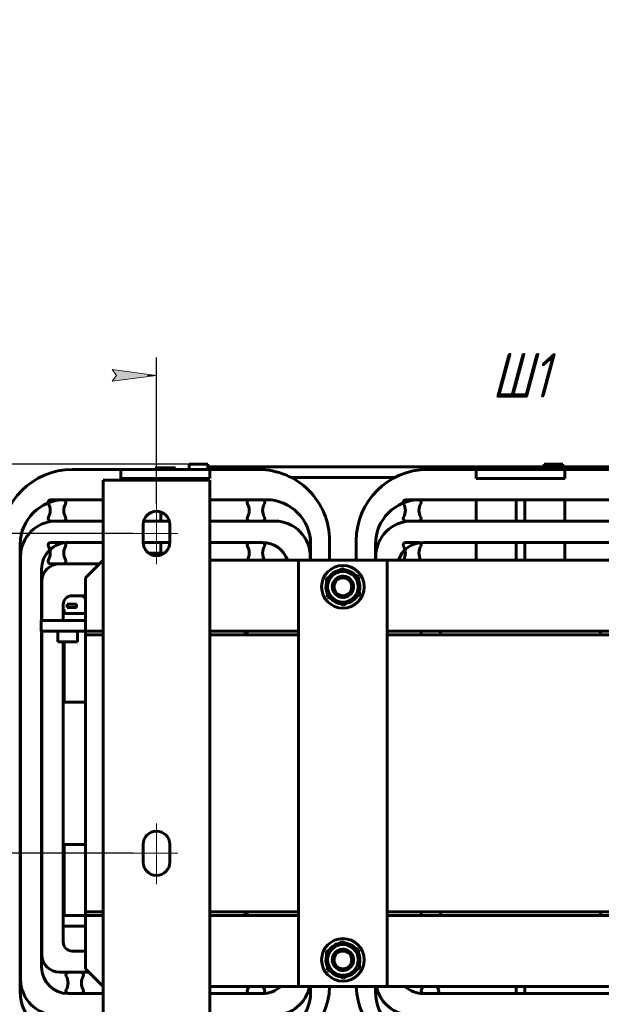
# Model space of a CAD drawing. Header units: millimetres. Extents: x 0 to 297, y 0 to 420.
# Tile 88 of 93: x 99 to 165, y 309 to 420. Entities that reach past the tile are written whole.
import ezdxf

# ---------------------------------------------------------------- set-up
doc = ezdxf.new("R2010")
doc.units = ezdxf.units.MM
for name, pattern in [('K5LT_AXLED', [19.5, 15, -1.5, 1.5, -1.5]), ('K5LT_BASIC', [0]), ('K5LT_THIN', [0])]:
    doc.linetypes.add(name, pattern=pattern)
doc.layers.add('Системный слой', color=7, linetype='Continuous')
doc.styles.add('KDIMTEXTSTYLE', font='GOST_AU.SHX', dxfattribs={"width": 0.96, "oblique": 15, "height": 5})
doc.dimstyles.new('KDIMSTYLE (0.20)', dxfattribs={"dimtxt": 5, "dimasz": 1, "dimexe": 2, "dimexo": 0, "dimgap": 1, "dimtad": 1, "dimlfac": 5, "dimtxsty": 'KDIMTEXTSTYLE', "dimsah": 1, "dimcen": 0, "dimdle": 1, "dimadec": 0, "dimazin": 0, "dimtfac": 0.667, "dimtmove": 0, "dimatfit": 3, "dimfxl": 1, "dimtvp": 1, "dimtolj": 1, "dimtzin": 0, "dimarcsym": 0})

# ---------------------------------------------------------------- blocks, each defined once
blk = doc.blocks.new('U122')
at = {"layer": 'Системный слой', "color": 150, "linetype": 'K5LT_BASIC', "lineweight": 60, "true_color": 0x0080ff}
for p, q in [((130.4746865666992, 311.1568661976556), (120.4746865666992, 311.1568661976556)), ((170.4746865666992, 311.1568661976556), (140.4746865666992, 311.1568661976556))]:
    blk.add_line(p, q, dxfattribs=at)
blk = doc.blocks.new('U123')
at = {"layer": 'Системный слой', "color": 150, "linetype": 'K5LT_BASIC', "lineweight": 60, "true_color": 0x0080ff}
for p, q in [((124.4746865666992, 319.1568661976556), (124.6746865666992, 319.1568661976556)), ((144.2746865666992, 319.1568661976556), (146.4746865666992, 319.1568661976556)), ((164.4746865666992, 319.1568661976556), (166.6746865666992, 319.1568661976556)), ((186.2746865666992, 319.1568661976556), (186.4746865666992, 319.1568661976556))]:
    blk.add_line(p, q, dxfattribs=at)
blk = doc.blocks.new('U124')
at = {"layer": 'Системный слой', "color": 150, "linetype": 'K5LT_BASIC', "lineweight": 60, "true_color": 0x0080ff}
for p, q in [((101.5446865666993, 319.1568661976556), (101.5746865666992, 319.1568661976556)), ((103.9746865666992, 319.1568661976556), (104.0746865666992, 319.1568661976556))]:
    blk.add_line(p, q, dxfattribs=at)
blk = doc.blocks.new('U125')
at = {"layer": 'Системный слой', "color": 150, "linetype": 'K5LT_BASIC', "lineweight": 60, "true_color": 0x0080ff}
for p, q in [((101.5446865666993, 317.9568661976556), (101.5746865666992, 317.9568661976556)), ((103.9746865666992, 317.9568661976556), (106.4746865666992, 317.9568661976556))]:
    blk.add_line(p, q, dxfattribs=at)
blk = doc.blocks.new('U129')
at = {"layer": 'Системный слой', "color": 150, "linetype": 'K5LT_BASIC', "lineweight": 60, "true_color": 0x0080ff}
for p, q in [((139.1446865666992, 359.1568661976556), (139.1446865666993, 360.9568661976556)), ((139.1446865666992, 310.5568661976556), (139.1446865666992, 311.1568661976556))]:
    blk.add_line(p, q, dxfattribs=at)
blk = doc.blocks.new('U130')
at = {"layer": 'Системный слой', "color": 150, "linetype": 'K5LT_BASIC', "lineweight": 60, "true_color": 0x0080ff}
for p, q in [((144.9746865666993, 369.3568661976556), (150.4746865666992, 369.3568661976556)), ((160.4746865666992, 369.3568661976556), (165.9746865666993, 369.3568661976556))]:
    blk.add_line(p, q, dxfattribs=at)
blk = doc.blocks.new('U144')
at = {"layer": 'Системный слой', "color": 150, "linetype": 'K5LT_BASIC', "lineweight": 60, "true_color": 0x0080ff}
for p, q in [((124.6746865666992, 351.1568661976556), (124.4746865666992, 351.1568661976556)), ((146.4746865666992, 351.1568661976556), (144.2746865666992, 351.1568661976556)), ((166.6746865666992, 351.1568661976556), (164.4746865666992, 351.1568661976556)), ((186.4746865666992, 351.1568661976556), (186.2746865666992, 351.1568661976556))]:
    blk.add_line(p, q, dxfattribs=at)
blk = doc.blocks.new('U145')
at = {"layer": 'Системный слой', "color": 150, "linetype": 'K5LT_BASIC', "lineweight": 60, "true_color": 0x0080ff}
for p, q in [((120.4746865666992, 359.1568661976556), (130.4746865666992, 359.1568661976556)), ((140.4746865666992, 359.1568661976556), (170.4746865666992, 359.1568661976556))]:
    blk.add_line(p, q, dxfattribs=at)
blk = doc.blocks.new('U146')
at = {"layer": 'Системный слой', "color": 150, "linetype": 'K5LT_BASIC', "lineweight": 60, "true_color": 0x0080ff}
for p, q in [((103.9746865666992, 352.3568661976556), (103.9746865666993, 354.1568661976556)), ((103.9746865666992, 316.1568661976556), (103.9746865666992, 349.9568661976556))]:
    blk.add_line(p, q, dxfattribs=at)
blk = doc.blocks.new('U147')
at = {"layer": 'Системный слой', "color": 150, "linetype": 'K5LT_BASIC', "lineweight": 60, "true_color": 0x0080ff}
for p, q in [((101.5746865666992, 352.3568661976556), (101.5746865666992, 356.7568661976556)), ((101.5746865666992, 314.7568661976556), (101.5746865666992, 351.1568661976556))]:
    blk.add_line(p, q, dxfattribs=at)
blk = doc.blocks.new('U148')
at = {"layer": 'Системный слой', "color": 150, "linetype": 'K5LT_BASIC', "lineweight": 60, "true_color": 0x0080ff}
for p, q in [((104.1446865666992, 365.9568661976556), (108.4746865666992, 365.9568661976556)), ((120.4746865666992, 365.9568661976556), (126.8346865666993, 365.9568661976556))]:
    blk.add_line(p, q, dxfattribs=at)
blk = doc.blocks.new('U149')
at = {"layer": 'Системный слой', "color": 150, "linetype": 'K5LT_BASIC', "lineweight": 60, "true_color": 0x0080ff}
for p, q in [((104.9746865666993, 369.3568661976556), (110.4746865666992, 369.3568661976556)), ((120.4746865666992, 369.3568661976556), (125.9746865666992, 369.3568661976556))]:
    blk.add_line(p, q, dxfattribs=at)
blk = doc.blocks.new('U151')
at = {"layer": 'Системный слой', "color": 150, "linetype": 'K5LT_BASIC', "lineweight": 60, "true_color": 0x0080ff}
for p, q in [((131.8346865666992, 360.9568661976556), (131.8346865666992, 359.1568661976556)), ((131.8346865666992, 311.1568661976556), (131.8346865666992, 310.5568661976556))]:
    blk.add_line(p, q, dxfattribs=at)
blk = doc.blocks.new('U153')
at = {"layer": 'Системный слой', "color": 150, "linetype": 'K5LT_BASIC', "lineweight": 60, "true_color": 0x0080ff}
for p, q in [((101.5446865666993, 352.3568661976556), (101.5446865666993, 358.1568661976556)), ((101.5446865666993, 313.3568661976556), (101.5446865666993, 351.1568661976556))]:
    blk.add_line(p, q, dxfattribs=at)
blk = doc.blocks.new('U154')
at = {"layer": 'Системный слой', "color": 150, "linetype": 'K5LT_BASIC', "lineweight": 60, "true_color": 0x0080ff}
for p, q in [((104.5446865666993, 361.1568661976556), (108.4746865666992, 361.1568661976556)), ((112.9746865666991, 361.1568661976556), (115.9746865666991, 361.1568661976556)), ((120.4746865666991, 361.1568661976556), (126.4046865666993, 361.1568661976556))]:
    blk.add_line(p, q, dxfattribs=at)
blk = doc.blocks.new('U155')
at = {"layer": 'Системный слой', "color": 150, "linetype": 'K5LT_BASIC', "lineweight": 60, "true_color": 0x0080ff}
for p, q in [((108.4746865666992, 310.3568661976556), (104.5446865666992, 310.3568661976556)), ((126.4046865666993, 310.3568661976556), (120.4746865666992, 310.3568661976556))]:
    blk.add_line(p, q, dxfattribs=at)
blk = doc.blocks.new('U157')
at = {"layer": 'Системный слой', "color": 150, "linetype": 'K5LT_BASIC', "lineweight": 60, "true_color": 0x0080ff}
for p, q in [((103.1746865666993, 363.5568661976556), (108.4746865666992, 363.5568661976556)), ((113.0290033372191, 363.5568661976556), (115.9203697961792, 363.5568661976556)), ((120.4746865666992, 363.5568661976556), (127.8046865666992, 363.5568661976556))]:
    blk.add_line(p, q, dxfattribs=at)
blk = doc.blocks.new('U163')
at = {"layer": 'Системный слой', "color": 150, "linetype": 'K5LT_BASIC', "lineweight": 60, "true_color": 0x0080ff}
for p, q in [((106.4746865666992, 351.1568661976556), (108.4746865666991, 351.1568661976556)), ((120.4746865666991, 351.1568661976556), (124.4746865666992, 351.1568661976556))]:
    blk.add_line(p, q, dxfattribs=at)
blk = doc.blocks.new('U164')
at = {"layer": 'Системный слой', "color": 150, "linetype": 'K5LT_BASIC', "lineweight": 60, "true_color": 0x0080ff}
for p, q in [((106.4746865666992, 350.7568661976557), (108.4746865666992, 350.7568661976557)), ((120.4746865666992, 350.7568661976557), (124.4746865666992, 350.7568661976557))]:
    blk.add_line(p, q, dxfattribs=at)
blk = doc.blocks.new('U165')
at = {"layer": 'Системный слой', "color": 150, "linetype": 'K5LT_BASIC', "lineweight": 60, "true_color": 0x0080ff}
for p, q in [((160.4746865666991, 363.5568661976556), (160.4746865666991, 365.9568661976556)), ((160.4746865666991, 359.1568661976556), (160.4746865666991, 361.1568661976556))]:
    blk.add_line(p, q, dxfattribs=at)
blk = doc.blocks.new('U166')
at = {"layer": 'Системный слой', "color": 150, "linetype": 'K5LT_BASIC', "lineweight": 60, "true_color": 0x0080ff}
for p, q in [((150.4746865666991, 363.5568661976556), (150.4746865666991, 365.9568661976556)), ((150.4746865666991, 359.1568661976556), (150.4746865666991, 361.1568661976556))]:
    blk.add_line(p, q, dxfattribs=at)
blk = doc.blocks.new('U179')
at = {"layer": 'Системный слой', "color": 150, "linetype": 'K5LT_BASIC', "lineweight": 60, "true_color": 0x0080ff}
for p, q in [((106.4746865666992, 319.5568661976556), (108.4746865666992, 319.5568661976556)), ((120.4746865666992, 319.5568661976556), (124.4746865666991, 319.5568661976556))]:
    blk.add_line(p, q, dxfattribs=at)
blk = doc.blocks.new('U180')
at = {"layer": 'Системный слой', "color": 150, "linetype": 'K5LT_BASIC', "lineweight": 60, "true_color": 0x0080ff}
for p, q in [((106.4746865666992, 319.1568661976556), (108.4746865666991, 319.1568661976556)), ((120.4746865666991, 319.1568661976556), (124.4746865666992, 319.1568661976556))]:
    blk.add_line(p, q, dxfattribs=at)
blk = doc.blocks.new('U183')
at = {"layer": 'Системный слой', "color": 150, "linetype": 'K5LT_BASIC', "lineweight": 60, "true_color": 0x0080ff}
for p, q in [((106.4746865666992, 350.7568661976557), (108.4746865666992, 350.7568661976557)), ((120.4746865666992, 350.7568661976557), (130.4746865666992, 350.7568661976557)), ((140.4746865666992, 350.7568661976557), (170.4746865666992, 350.7568661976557))]:
    blk.add_line(p, q, dxfattribs=at)
blk = doc.blocks.new('U184')
at = {"layer": 'Системный слой', "color": 150, "linetype": 'K5LT_BASIC', "lineweight": 60, "true_color": 0x0080ff}
for p, q in [((106.4746865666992, 319.5568661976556), (108.4746865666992, 319.5568661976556)), ((120.4746865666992, 319.5568661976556), (130.4746865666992, 319.5568661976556)), ((140.4746865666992, 319.5568661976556), (170.4746865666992, 319.5568661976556))]:
    blk.add_line(p, q, dxfattribs=at)
blk = doc.blocks.new('U185')
at = {"layer": 'Системный слой', "color": 150, "linetype": 'K5LT_BASIC', "lineweight": 60, "true_color": 0x0080ff}
for start, end in [(43.61764648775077, 82.69759279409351), (123.157619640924, 142.6975927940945), (103.6176464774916, 112.3558222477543), (163.6176464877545, 202.6975927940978), (343.6176464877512, 22.69759280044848), (223.6176464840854, 262.6975927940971), (283.6176464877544, 322.6975927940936)]:
    blk.add_arc((135.4746865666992, 356.1568661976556), 1.91, start, end, dxfattribs=at)
blk = doc.blocks.new('U189')
at = {"layer": 'Системный слой', "color": 150, "linetype": 'K5LT_BASIC', "lineweight": 60, "true_color": 0x0080ff}
for p, q in [((124.6746865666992, 319.1568661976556), (130.4746865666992, 319.1568661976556)), ((140.4746865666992, 319.1568661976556), (144.2746865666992, 319.1568661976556))]:
    blk.add_line(p, q, dxfattribs=at)
blk = doc.blocks.new('U190')
at = {"layer": 'Системный слой', "color": 150, "linetype": 'K5LT_BASIC', "lineweight": 60, "true_color": 0x0080ff}
for p, q in [((124.6746865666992, 319.5568661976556), (130.4746865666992, 319.5568661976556)), ((140.4746865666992, 319.5568661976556), (144.2746865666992, 319.5568661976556))]:
    blk.add_line(p, q, dxfattribs=at)
blk = doc.blocks.new('U193')
at = {"layer": 'Системный слой', "color": 150, "linetype": 'K5LT_BASIC', "lineweight": 60, "true_color": 0x0080ff}
for p, q in [((124.6746865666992, 350.7568661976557), (130.4746865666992, 350.7568661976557)), ((140.4746865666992, 350.7568661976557), (144.2746865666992, 350.7568661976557))]:
    blk.add_line(p, q, dxfattribs=at)
blk = doc.blocks.new('U194')
at = {"layer": 'Системный слой', "color": 150, "linetype": 'K5LT_BASIC', "lineweight": 60, "true_color": 0x0080ff}
for p, q in [((124.6746865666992, 351.1568661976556), (130.4746865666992, 351.1568661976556)), ((140.4746865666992, 351.1568661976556), (144.2746865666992, 351.1568661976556))]:
    blk.add_line(p, q, dxfattribs=at)
blk = doc.blocks.new('U197')
at = {"layer": 'Системный слой', "color": 150, "linetype": 'K5LT_BASIC', "lineweight": 60, "true_color": 0x0080ff}
for start, end in [(103.6176464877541, 142.6975927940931), (43.61764647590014, 82.69759279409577), (0.09069434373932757, 22.69759279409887), (163.617646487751, 202.6975928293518), (343.6176464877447, 349.2888969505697), (223.6176464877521, 262.6975927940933), (283.6176464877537, 322.697593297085)]:
    blk.add_arc((135.4746865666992, 314.1568661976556), 1.91, start, end, dxfattribs=at)
blk = doc.blocks.new('U198')
at = {"layer": 'Системный слой', "color": 150, "linetype": 'K5LT_BASIC', "lineweight": 60, "true_color": 0x0080ff}
for p, q in [((120.6443826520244, 369.6568661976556), (123.3519426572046, 369.6568661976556)), ((123.3519426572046, 369.6568661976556), (123.371271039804, 369.6568661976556)), ((123.371271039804, 369.6568661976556), (123.3922337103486, 369.6568661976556)), ((123.3922337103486, 369.6568661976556), (123.4115511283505, 369.6568661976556)), ((123.4115511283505, 369.6568661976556), (123.4308614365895, 369.6568661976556)), ((123.4308614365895, 369.6568661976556), (123.4666493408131, 369.6568661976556)), ((123.4666493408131, 369.6568661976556), (123.4874082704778, 369.6568661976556)), ((123.4874082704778, 369.6568661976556), (123.5066790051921, 369.6568661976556)), ((123.5066790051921, 369.6568661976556), (123.5291183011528, 369.6568661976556)), ((123.5291183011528, 369.6568661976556), (123.573936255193, 369.6568661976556)), ((123.573936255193, 369.6568661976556), (123.6632765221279, 369.6568661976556)), ((123.6632765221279, 369.6568661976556), (123.6823832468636, 369.6568661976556)), ((123.6823832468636, 369.6568661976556), (123.7031318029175, 369.6568661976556)), ((123.7031318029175, 369.6568661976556), (123.7445376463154, 369.6568661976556)), ((123.7445376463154, 369.6568661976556), (123.8269412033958, 369.6568661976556)), ((123.8269412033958, 369.6568661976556), (123.9735464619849, 369.6568661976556)), ((123.9735464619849, 369.6568661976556), (123.9921074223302, 369.6568661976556)), ((123.9921074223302, 369.6568661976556), (124.016873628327, 369.6568661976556)), ((124.016873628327, 369.6568661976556), (124.066161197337, 369.6568661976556)), ((124.066161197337, 369.6568661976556), (124.1636668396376, 369.6568661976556)), ((124.1636668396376, 369.6568661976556), (124.267436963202, 369.6568661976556)), ((124.267436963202, 369.6568661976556), (124.2851354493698, 369.6568661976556)), ((124.2851354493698, 369.6568661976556), (124.3086359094, 369.6568661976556)), ((124.3086359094, 369.6568661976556), (124.3552836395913, 369.6568661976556)), ((124.3552836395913, 369.6568661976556), (124.4470984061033, 369.6568661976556)), ((124.4470984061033, 369.6568661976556), (124.5433603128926, 369.6568661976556)), ((124.5433603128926, 369.6568661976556), (124.5599007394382, 369.6568661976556)), ((124.5599007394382, 369.6568661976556), (124.5818303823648, 369.6568661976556)), ((124.5818303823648, 369.6568661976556), (124.6252488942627, 369.6568661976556)), ((124.6252488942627, 369.6568661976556), (124.7102551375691, 369.6568661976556)), ((124.7102551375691, 369.6568661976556), (124.7999533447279, 369.6568661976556)), ((124.7999533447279, 369.6568661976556), (124.8150641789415, 369.6568661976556)), ((124.8150641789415, 369.6568661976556), (124.8330959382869, 369.6568661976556)), ((124.8330959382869, 369.6568661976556), (124.8479912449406, 369.6568661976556)), ((124.8479912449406, 369.6568661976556), (124.8627870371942, 369.6568661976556)), ((124.8627870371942, 369.6568661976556), (124.8815772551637, 369.6568661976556)), ((124.8815772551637, 369.6568661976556), (124.9186551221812, 369.6568661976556)), ((124.9186551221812, 369.6568661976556), (124.9329550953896, 369.6568661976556)), ((124.9329550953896, 369.6568661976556), (124.9472144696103, 369.6568661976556)), ((124.9472144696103, 369.6568661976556), (124.9614728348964, 369.6568661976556)), ((124.9614728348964, 369.6568661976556), (124.9864478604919, 369.6568661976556)), ((124.9864478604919, 369.6568661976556), (125.0363933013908, 369.6568661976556)), ((125.0363933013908, 369.6568661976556), (125.1362656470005, 369.6568661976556)), ((125.1362656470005, 369.6568661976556), (125.3359354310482, 369.6568661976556)), ((125.3359354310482, 369.6568661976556), (125.7349625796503, 369.6568661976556)), ((125.7349625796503, 369.6568661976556), (126.5316034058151, 369.6568661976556)), ((126.5316034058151, 369.6568661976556), (128.1179783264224, 369.6568661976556)), ((128.1179783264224, 369.6568661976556), (128.7813608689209, 369.6568661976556)), ((128.7813608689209, 369.6568661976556), (128.7954214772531, 369.6568661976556)), ((128.7954214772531, 369.6568661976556), (128.8095538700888, 369.6568661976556)), ((128.8095538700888, 369.6568661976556), (128.8237861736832, 369.6568661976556)), ((128.8237861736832, 369.6568661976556), (128.838117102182, 369.6568661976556)), ((128.838117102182, 369.6568661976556), (128.8530484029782, 369.6568661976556)), ((128.8530484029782, 369.6568661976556), (128.8675769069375, 369.6568661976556)), ((128.8675769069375, 369.6568661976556), (128.8833694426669, 369.6568661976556)), ((128.8833694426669, 369.6568661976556), (128.9152836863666, 369.6568661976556)), ((128.9152836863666, 369.6568661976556), (128.9302104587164, 369.6568661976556)), ((128.9302104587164, 369.6568661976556), (128.9452285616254, 369.6568661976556)), ((128.9452285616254, 369.6568661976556), (128.9700609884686, 369.6568661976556)), ((128.9700609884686, 369.6568661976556), (129.0204374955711, 369.6568661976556)), ((129.0204374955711, 369.6568661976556), (129.0683393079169, 369.6568661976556)), ((129.0683393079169, 369.6568661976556), (129.0841333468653, 369.6568661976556)), ((129.0841333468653, 369.6568661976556), (129.1042982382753, 369.6568661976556)), ((129.1042982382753, 369.6568661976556), (129.1450130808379, 369.6568661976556)), ((129.1450130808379, 369.6568661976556), (129.2279260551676, 369.6568661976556)), ((129.2279260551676, 369.6568661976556), (129.3394476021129, 369.6568661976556)), ((129.3394476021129, 369.6568661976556), (129.3564600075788, 369.6568661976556)), ((129.3564600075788, 369.6568661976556), (129.3793774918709, 369.6568661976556)), ((129.3793774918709, 369.6568661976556), (129.4255547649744, 369.6568661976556)), ((129.4255547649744, 369.6568661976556), (129.5191981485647, 369.6568661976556)), ((129.5191981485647, 369.6568661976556), (129.627217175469, 369.6568661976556)), ((129.627217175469, 369.6568661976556), (129.6451573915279, 369.6568661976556)), ((129.6451573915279, 369.6568661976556), (129.6692948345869, 369.6568661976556)), ((129.6692948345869, 369.6568661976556), (129.7178038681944, 369.6568661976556)), ((129.7178038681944, 369.6568661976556), (129.8156817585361, 369.6568661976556)), ((129.8156817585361, 369.6568661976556), (129.9261212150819, 369.6568661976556)), ((129.9261212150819, 369.6568661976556), (129.9446620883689, 369.6568661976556)), ((129.9446620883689, 369.6568661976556), (129.9696744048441, 369.6568661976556)), ((129.9696744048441, 369.6568661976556), (130.0198339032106, 369.6568661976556)), ((130.0198339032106, 369.6568661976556), (130.1206152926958, 369.6568661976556)), ((130.1206152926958, 369.6568661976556), (130.2344975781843, 369.6568661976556)), ((130.2344975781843, 369.6568661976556), (130.2533365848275, 369.6568661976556)), ((130.2533365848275, 369.6568661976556), (130.276456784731, 369.6568661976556)), ((130.276456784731, 369.6568661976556), (130.2953126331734, 369.6568661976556)), ((130.2953126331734, 369.6568661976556), (130.3141742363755, 369.6568661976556)), ((130.3141742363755, 369.6568661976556), (130.3363092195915, 369.6568661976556)), ((130.3363092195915, 369.6568661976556), (130.3656955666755, 369.6568661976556)), ((130.3656955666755, 369.6568661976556), (130.401932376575, 369.6568661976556)), ((130.401932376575, 369.6568661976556), (130.4920443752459, 369.6568661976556)), ((130.4920443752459, 369.6568661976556), (130.6721554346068, 369.6568661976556)), ((130.6721554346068, 369.6568661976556), (131.0319169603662, 369.6568661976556)), ((131.0319169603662, 369.6568661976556), (131.7495304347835, 369.6568661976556)), ((131.7495304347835, 369.6568661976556), (133.1765834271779, 369.6568661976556)), ((133.1765834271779, 369.6568661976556), (135.9921483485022, 369.6568661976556)), ((135.9921483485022, 369.6568661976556), (141.4849878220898, 369.6568661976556)), ((141.4849878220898, 369.6568661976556), (149.1346633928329, 369.6568661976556)), ((149.1346633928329, 369.6568661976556), (162.4143692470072, 369.6568661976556)), ((162.4143692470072, 369.6568661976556), (188.9737809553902, 369.6568661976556))]:
    blk.add_line(p, q, dxfattribs=at)
blk = doc.blocks.new('U200')
at = {"layer": 'Системный слой', "color": 150, "linetype": 'K5LT_BASIC', "lineweight": 60, "true_color": 0x0080ff}
blk.add_line((129.6611482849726, 368.4568661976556), (141.2882248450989, 368.4568661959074), dxfattribs=at)
blk = doc.blocks.new('KDIMARROW_01')
at = {"layer": 'Системный слой'}
blk.add_hatch(color=0, dxfattribs=at).paths.add_polyline_path([(0, 0), (-5, 0.658262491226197), (-4.5, 5.51091059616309e-16), (-5, -0.6582624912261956)])
at = {"layer": 'Системный слой', "color": 0, "linetype": 'K5LT_THIN', "lineweight": 18}
for p, q in [((-4.5, 5.51091059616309e-16), (-5, 0.658262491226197)), ((-5, 0.658262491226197), (0, 0)), ((0, 0), (-5, -0.6582624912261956)), ((-5, -0.6582624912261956), (-4.5, 5.51091059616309e-16)), ((0, 0), (-1, 0))]:
    blk.add_line(p, q, dxfattribs=at)

msp = doc.modelspace()

# ---------------------------------------------------------------- linework, layer by layer
at = {"layer": 'Системный слой', "color": 150, "linetype": 'K5LT_BASIC', "lineweight": 60, "true_color": 0x0080ff}
for p, q in [((110.4746865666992, 369.3568661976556), (120.4746865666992, 369.3568661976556)), ((110.4746865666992, 369.3568661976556), (110.4746865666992, 368.3568661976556)), ((114.4746865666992, 369.5568661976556), (114.3199860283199, 369.5005598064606)), ((114.3199860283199, 369.3568661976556), (114.3199860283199, 369.5005598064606)), ((114.6086611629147, 369.5568661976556), (114.4746865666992, 369.5568661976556)), ((115.4746865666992, 369.5568661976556), (114.6086611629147, 369.5568661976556)), ((114.8973362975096, 369.3568661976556), (114.8973362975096, 369.5005598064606)), ((115.4746865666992, 369.5568661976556), (116.3407119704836, 369.5568661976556)), ((116.0520368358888, 369.3568661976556), (116.0520368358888, 369.5005598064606)), ((116.4746865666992, 369.5568661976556), (116.3407119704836, 369.5568661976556)), ((116.4746865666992, 369.5568661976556), (116.6293871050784, 369.5005598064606)), ((116.6293871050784, 369.3568661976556), (116.6293871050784, 369.5005598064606)), ((118.1443826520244, 369.3568661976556), (118.1443826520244, 369.9568661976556)), ((118.1443826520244, 369.9568661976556), (120.2443826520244, 369.9568661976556)), ((120.2443826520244, 369.3568661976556), (120.2443826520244, 369.9568661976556)), ((120.2443826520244, 369.6568661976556), (120.6443826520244, 369.6568661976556)), ((120.4746865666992, 369.3568661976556), (120.4746865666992, 368.3568661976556)), ((120.6443826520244, 369.6568661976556), (120.6443826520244, 369.3568661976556)), ((150.4746865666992, 369.3568661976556), (160.4746865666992, 369.3568661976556)), ((150.4746865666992, 369.3568661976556), (150.4746865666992, 368.3568661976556)), ((158.1443826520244, 369.6568661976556), (158.1443826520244, 369.9568661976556)), ((158.1443826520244, 369.9568661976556), (160.2443826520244, 369.9568661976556)), ((160.2443826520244, 369.6568661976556), (160.2443826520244, 369.9568661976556)), ((160.4746865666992, 369.3568661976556), (160.4746865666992, 368.3568661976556)), ((120.4746865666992, 368.1568661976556), (108.4746865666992, 368.1568661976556)), ((108.4746865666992, 266.1568661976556), (108.4746865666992, 368.1568661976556)), ((110.4746865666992, 368.3568661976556), (120.4746865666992, 368.3568661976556)), ((120.4746865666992, 266.1568661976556), (120.4746865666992, 368.1568661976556)), ((150.4746865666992, 368.3568661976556), (160.4746865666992, 368.3568661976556)), ((102.5746865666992, 365.9568661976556), (103.9746865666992, 365.9568661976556)), ((124.9746865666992, 365.9568661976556), (126.3746865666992, 365.9568661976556)), ((142.5746865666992, 365.9568661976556), (143.9746865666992, 365.9568661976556)), ((144.1446865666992, 365.9568661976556), (166.8346865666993, 365.9568661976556)), ((154.9746865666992, 365.9568661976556), (155.9746865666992, 365.9568661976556)), ((154.9746865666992, 363.5568661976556), (154.9746865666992, 365.9568661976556)), ((155.9746865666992, 365.9568661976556), (155.9746865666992, 363.5568661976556)), ((114.9746865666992, 363.5568661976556), (114.9746865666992, 364.5710797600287)), ((103.9746865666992, 363.5568661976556), (102.5746865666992, 363.5568661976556)), ((112.9746865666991, 363.1568661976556), (112.9746865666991, 361.1568661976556)), ((115.9203697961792, 363.5568661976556), (114.9746865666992, 363.5568661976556)), ((115.9746865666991, 361.1568661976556), (115.9746865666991, 363.1568661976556)), ((126.3746865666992, 363.5568661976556), (124.9746865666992, 363.5568661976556)), ((143.9746865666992, 363.5568661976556), (142.5746865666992, 363.5568661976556)), ((143.1746865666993, 363.5568661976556), (167.8046865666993, 363.5568661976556)), ((155.9746865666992, 363.5568661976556), (154.9746865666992, 363.5568661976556)), ((133.9746865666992, 361.3568661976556), (133.9746865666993, 359.1568661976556)), ((136.9746865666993, 359.1568661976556), (136.9746865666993, 361.3568661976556)), ((99.14468656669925, 310.5568661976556), (99.14468656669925, 360.9568661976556)), ((102.5746865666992, 361.1568661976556), (103.9746865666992, 361.1568661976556)), ((114.9746865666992, 361.1568661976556), (115.9746865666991, 361.1568661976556)), ((114.9746865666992, 359.9282947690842), (114.9746865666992, 361.1568661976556)), ((124.9746865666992, 361.1568661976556), (126.3746865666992, 361.1568661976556)), ((142.5746865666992, 361.1568661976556), (143.9746865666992, 361.1568661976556)), ((144.5446865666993, 361.1568661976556), (166.4046865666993, 361.1568661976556)), ((154.9746865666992, 361.1568661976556), (155.9746865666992, 361.1568661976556)), ((154.9746865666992, 359.1568661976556), (154.9746865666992, 361.1568661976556)), ((155.9746865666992, 361.1568661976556), (155.9746865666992, 359.1568661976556)), ((99.17468656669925, 311.9568661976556), (99.17468656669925, 359.5568661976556)), ((108.4746865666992, 359.1568661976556), (106.4746865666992, 357.1568661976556)), ((115.3352748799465, 359.9282947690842), (113.6140982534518, 359.9282947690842)), ((140.4746865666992, 359.1568661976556), (130.4746865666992, 359.1568661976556)), ((130.4746865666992, 359.1568661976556), (130.4746865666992, 311.1568661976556)), ((131.8046865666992, 359.5568661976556), (131.8046865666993, 359.1568661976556)), ((139.1746865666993, 359.1568661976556), (139.1746865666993, 359.5568661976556)), ((140.4746865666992, 311.1568661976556), (140.4746865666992, 359.1568661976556)), ((103.9746865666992, 358.7568661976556), (102.5746865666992, 358.7568661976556)), ((103.5746865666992, 358.7568661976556), (108.0746865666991, 358.7568661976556)), ((135.3601987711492, 358.2321716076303), (133.6201754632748, 357.0953695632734)), ((137.2147098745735, 357.2936682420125), (135.3601987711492, 358.2321716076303)), ((106.4746865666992, 351.7568661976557), (106.4746865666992, 357.1568661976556)), ((133.6201754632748, 357.0953695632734), (133.7346632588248, 355.0200641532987)), ((134.4300232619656, 357.7558591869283), (134.4901871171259, 357.6637705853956)), ((134.7482039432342, 357.9233097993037), (134.7898575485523, 357.8595529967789)), ((137.3291976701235, 355.2183628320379), (137.2147098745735, 357.2936682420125)), ((101.5746865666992, 355.2668661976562), (101.5446865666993, 355.2668661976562)), ((104.9746865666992, 355.1568661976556), (106.4746865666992, 355.1568661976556)), ((106.4434606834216, 354.8844449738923), (106.0932826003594, 355.1568661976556)), ((106.3242279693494, 355.1190866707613), (106.2212797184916, 355.1568661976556)), ((106.3922686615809, 355.1068450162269), (106.4746865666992, 355.1064900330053)), ((133.7346632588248, 355.0200641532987), (135.5891743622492, 354.081560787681)), ((135.5891743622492, 354.081560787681), (137.3291976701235, 355.2183628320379)), ((101.5446865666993, 354.2194430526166), (101.5746865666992, 354.2194430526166)), ((101.5746865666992, 353.8331984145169), (101.5446865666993, 353.8331984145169)), ((103.9746865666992, 353.6069772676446), (104.0809043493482, 353.6069772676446)), ((104.0809043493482, 353.1569772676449), (104.0809043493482, 353.6069772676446)), ((104.4306087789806, 353.8331984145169), (104.4306087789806, 354.2194430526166)), ((104.4306087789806, 354.2194430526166), (105.4797206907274, 354.2194430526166)), ((105.4797206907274, 353.8331984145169), (104.4306087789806, 353.8331984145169)), ((105.4797206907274, 354.2194430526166), (105.4797206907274, 353.8331984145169)), ((101.5746865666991, 353.1568661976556), (101.5446865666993, 353.1568661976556)), ((103.9746865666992, 353.1569772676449), (104.0809043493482, 353.1569772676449)), ((105.3746865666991, 353.1568661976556), (103.9746865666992, 353.1568661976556)), ((106.4746865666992, 353.1568661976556), (105.3746865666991, 353.1568661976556)), ((101.4746865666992, 352.3568661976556), (102.0746865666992, 352.3568661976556)), ((101.4746865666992, 351.1568661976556), (101.4746865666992, 352.3568661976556)), ((102.0746865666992, 352.3568661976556), (106.4746865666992, 352.3568661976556)), ((106.4746865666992, 351.1568661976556), (106.4746865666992, 351.7568661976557)), ((102.0746865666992, 351.1568661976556), (101.4746865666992, 351.1568661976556)), ((102.0746865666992, 351.1568661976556), (106.4746865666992, 351.1568661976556)), ((103.3746865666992, 349.9568661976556), (103.3746865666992, 351.1568661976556)), ((105.5746865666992, 349.9568661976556), (105.5746865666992, 351.1568661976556)), ((106.4746865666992, 351.1568661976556), (106.4746865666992, 350.7568661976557)), ((106.4746865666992, 350.7568661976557), (106.4746865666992, 319.5568661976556)), ((124.4746865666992, 351.1568661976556), (124.4746865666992, 350.7568661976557)), ((124.6746865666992, 351.1568661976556), (124.6746865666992, 350.7568661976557)), ((144.2746865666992, 351.1568661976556), (144.2746865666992, 350.7568661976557)), ((146.4746865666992, 351.1568661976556), (164.4746865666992, 351.1568661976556)), ((146.4746865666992, 351.1568661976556), (146.4746865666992, 350.7568661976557)), ((146.4746865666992, 350.7568661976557), (164.4746865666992, 350.7568661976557)), ((164.4746865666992, 351.1568661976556), (164.4746865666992, 350.7568661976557)), ((105.5746865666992, 349.9568661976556), (103.3746865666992, 349.9568661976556)), ((104.0746865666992, 343.1568661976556), (104.0746865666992, 349.9568661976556)), ((106.4746865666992, 343.1568661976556), (104.0746865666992, 343.1568661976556)), ((104.0746865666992, 319.1568661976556), (104.0746865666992, 327.1568661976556)), ((104.0746865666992, 327.1568661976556), (106.4746865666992, 327.1568661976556)), ((112.9746865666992, 327.1568661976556), (112.9746865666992, 325.1568661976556)), ((115.9746865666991, 325.1568661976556), (115.9746865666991, 327.1568661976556)), ((106.4746865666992, 319.5568661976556), (106.4746865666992, 319.1568661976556)), ((124.4746865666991, 319.5568661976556), (124.4746865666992, 319.1568661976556)), ((124.6746865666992, 319.5568661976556), (124.6746865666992, 319.1568661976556)), ((144.2746865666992, 319.5568661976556), (144.2746865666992, 319.1568661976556)), ((146.4746865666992, 319.5568661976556), (164.4746865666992, 319.5568661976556)), ((146.4746865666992, 319.5568661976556), (146.4746865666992, 319.1568661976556)), ((164.4746865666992, 319.5568661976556), (164.4746865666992, 319.1568661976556)), ((106.4746865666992, 319.1568661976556), (104.0746865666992, 319.1568661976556)), ((106.4746865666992, 318.5568661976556), (106.4746865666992, 319.1568661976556)), ((106.4746865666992, 318.5568661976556), (106.4746865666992, 313.1568661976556)), ((146.4746865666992, 319.1568661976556), (164.4746865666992, 319.1568661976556)), ((135.3601987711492, 316.2321716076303), (133.6201754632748, 315.0953695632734)), ((137.2147098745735, 315.2936682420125), (135.3601987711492, 316.2321716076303)), ((106.4746865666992, 315.1568661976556), (104.9746865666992, 315.1568661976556)), ((133.6201754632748, 315.0953695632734), (133.7346632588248, 313.0200641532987)), ((137.3291976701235, 313.2183628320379), (137.2147098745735, 315.2936682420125)), ((137.3846841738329, 314.1598895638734), (137.2772660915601, 314.1597198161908)), ((137.3514082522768, 313.8018792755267), (137.2970117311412, 313.8017931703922)), ((106.8746865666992, 312.7568661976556), (103.5746865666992, 312.7568661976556)), ((104.5746865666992, 312.7568661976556), (105.9746865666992, 312.7568661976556)), ((106.4746865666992, 313.1568661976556), (108.4746865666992, 311.1568661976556)), ((133.7346632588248, 313.0200641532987), (135.5891743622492, 312.081560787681)), ((135.5891743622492, 312.081560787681), (137.3291976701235, 313.2183628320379)), ((130.4746865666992, 311.1568661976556), (140.4746865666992, 311.1568661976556)), ((154.9746865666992, 310.3568661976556), (154.9746865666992, 311.1568661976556)), ((155.9746865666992, 311.1568661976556), (155.9746865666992, 310.3568661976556)), ((105.9746865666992, 310.3568661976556), (104.5746865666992, 310.3568661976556)), ((126.3746865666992, 310.3568661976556), (124.9746865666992, 310.3568661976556)), ((166.4046865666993, 310.3568661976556), (144.5446865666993, 310.3568661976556)), ((145.9746865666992, 310.3568661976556), (144.5746865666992, 310.3568661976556)), ((155.9746865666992, 310.3568661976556), (154.9746865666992, 310.3568661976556))]:
    msp.add_line(p, q, dxfattribs=at)
at = {"layer": 'Системный слой', "color": 30, "linetype": 'K5LT_AXLED', "lineweight": 18, "true_color": 0xff8000}
for p, q in [((114.4746865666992, 358.6904235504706), (114.4746865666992, 365.5160922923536)), ((111.8519857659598, 362.1568661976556), (116.8675324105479, 362.1568661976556)), ((114.4746865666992, 322.6904235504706), (114.4746865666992, 329.5160922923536)), ((111.8519857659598, 326.1568661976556), (116.8675324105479, 326.1568661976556))]:
    msp.add_line(p, q, dxfattribs=at)
at = {"layer": 'Системный слой', "color": 150, "linetype": 'K5LT_BASIC', "lineweight": 60, "true_color": 0x0080ff}
for centre, radius in [((135.4746865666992, 356.1568661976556), 2.4), ((135.4746865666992, 356.1568661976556), 1.725000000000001), ((135.4746865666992, 356.1568661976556), 1.000000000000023), ((135.4746865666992, 314.1568661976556), 2.4), ((135.4746865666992, 314.1568661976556), 1.725000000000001), ((135.4746865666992, 314.1568661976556), 1.000000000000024)]:
    msp.add_circle(centre, radius, dxfattribs=at)
for centre, radius, start, end in [((104.9746865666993, 361.3568661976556), 8, 90, 180), ((125.9746865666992, 361.3568661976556), 8, 0, 90.00000000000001), ((144.9746865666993, 361.3568661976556), 8, 90, 180), ((104.1446865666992, 360.9568661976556), 5, 90.00000000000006, 180), ((102.5746865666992, 365.6568661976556), 0.3, 90, 209.9999999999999), ((103.9746865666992, 365.6568661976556), 0.2999999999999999, 330.0000000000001, 90.00000000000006), ((124.9746865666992, 365.6568661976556), 0.3, 90, 209.9999999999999), ((126.3746865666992, 365.6568661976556), 0.2999999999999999, 330.0000000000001, 90.00000000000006), ((126.8346865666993, 360.9568661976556), 5, 0, 90), ((144.1446865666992, 360.9568661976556), 5, 90.00000000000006, 180), ((142.5746865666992, 365.6568661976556), 0.3, 90, 209.9999999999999), ((143.9746865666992, 365.6568661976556), 0.2999999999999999, 330.0000000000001, 90.00000000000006), ((101.0158408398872, 364.7568661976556), 1.5, 329.9999999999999, 29.99999999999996), ((105.5335322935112, 364.7568661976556), 1.5, 150, 209.9999999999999), ((123.4158408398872, 364.7568661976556), 1.5, 329.9999999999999, 29.99999999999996), ((127.9335322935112, 364.7568661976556), 1.5, 150, 209.9999999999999), ((141.0158408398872, 364.7568661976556), 1.5, 329.9999999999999, 29.99999999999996), ((145.5335322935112, 364.7568661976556), 1.5, 150, 209.9999999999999), ((102.5746865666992, 363.8568661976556), 0.3, 150, 270), ((103.9746865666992, 363.8568661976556), 0.3, 270, 29.99999999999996), ((114.4746865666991, 363.1568661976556), 1.500000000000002, 0, 180), ((124.9746865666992, 363.8568661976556), 0.3, 150, 270), ((126.3746865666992, 363.8568661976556), 0.3, 270, 29.99999999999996), ((142.5746865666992, 363.8568661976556), 0.3, 150, 270), ((143.9746865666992, 363.8568661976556), 0.3, 270, 29.99999999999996), ((103.1746865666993, 359.5568661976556), 4.000000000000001, 90, 180), ((127.8046865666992, 359.5568661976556), 4.000000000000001, 0, 90), ((143.1746865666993, 359.5568661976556), 4.000000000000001, 90, 180), ((104.5446865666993, 358.1568661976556), 3, 89.99999999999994, 180), ((102.5746865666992, 360.8568661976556), 0.3, 90, 209.9999999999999), ((101.0158408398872, 359.9568661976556), 1.5, 329.9999999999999, 29.99999999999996), ((103.9746865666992, 360.8568661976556), 0.2999999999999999, 330.0000000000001, 90.00000000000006), ((105.5335322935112, 359.9568661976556), 1.5, 150, 209.9999999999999), ((114.4746865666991, 361.1568661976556), 1.500000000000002, 180, 0), ((124.9746865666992, 360.8568661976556), 0.3, 90, 209.9999999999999), ((123.4158408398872, 359.9568661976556), 1.5, 329.9999999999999, 29.99999999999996), ((126.3746865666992, 360.8568661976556), 0.2999999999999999, 330.0000000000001, 90.00000000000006), ((126.4046865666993, 358.1568661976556), 3, 19.47122063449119, 90), ((127.9335322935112, 359.9568661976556), 1.5, 150, 209.9999999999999), ((144.5446865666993, 358.1568661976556), 3, 89.99999999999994, 160.5287793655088), ((142.5746865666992, 360.8568661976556), 0.3, 90, 209.9999999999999), ((141.0158408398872, 359.9568661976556), 1.5, 329.9999999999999, 29.99999999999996), ((143.9746865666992, 360.8568661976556), 0.2999999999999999, 330.0000000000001, 90.00000000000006), ((145.5335322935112, 359.9568661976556), 1.5, 150, 209.9999999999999), ((102.5746865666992, 359.0568661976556), 0.3, 150, 270), ((103.9746865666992, 359.0568661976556), 0.3, 270, 29.99999999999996), ((124.9746865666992, 359.0568661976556), 0.3, 150, 160.5287793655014), ((126.3746865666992, 359.0568661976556), 0.3, 19.47122063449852, 29.99999999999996), ((142.5746865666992, 359.0568661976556), 0.3, 150, 160.5287793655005), ((143.9746865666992, 359.0568661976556), 0.3, 19.47122063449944, 29.99999999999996), ((103.5746865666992, 356.7568661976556), 2, 90, 180), ((135.4746865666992, 356.1568661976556), 1.2, 345.5874925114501, 165.5874925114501), ((135.4746865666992, 356.1568661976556), 1.909999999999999, 112.3558222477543, 123.157619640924), ((135.4746865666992, 356.1568661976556), 1.2, 165.5874925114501, 345.5874925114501), ((104.9746865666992, 354.1568661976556), 0.9999999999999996, 90, 180), ((106.3931300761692, 355.3068431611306), 0.2000000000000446, 249.8480801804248, 269.7532221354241), ((106.3206555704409, 354.7265877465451), 0.1999999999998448, 39.63219192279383, 52.11884982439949), ((114.4746865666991, 327.1568661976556), 1.499999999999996, 0, 180), ((114.4746865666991, 325.1568661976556), 1.499999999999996, 180, 0), ((104.9746865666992, 316.1568661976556), 0.9999999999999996, 180, 270), ((135.4746865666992, 314.1568661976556), 1.2, 94.49828604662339, 274.4982860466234), ((135.4746865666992, 314.1568661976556), 1.2, 274.4982860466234, 94.49828604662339), ((103.5746865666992, 314.7568661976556), 2, 180, 270), ((135.4746865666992, 314.1568661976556), 1.91, 349.2888969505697, 0.09069434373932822), ((104.5446865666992, 313.3568661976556), 3, 180, 270), ((104.5746865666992, 312.4568661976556), 0.3, 90, 209.9999999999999), ((105.9746865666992, 312.4568661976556), 0.2999999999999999, 330.0000000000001, 90.00000000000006), ((103.1746865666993, 311.9568661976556), 4.000000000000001, 180, 270), ((103.0158408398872, 311.5568661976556), 1.5, 329.9999999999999, 29.99999999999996), ((107.5335322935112, 311.5568661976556), 1.5, 150, 209.9999999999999), ((104.9746865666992, 311.3568661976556), 8, 180, 270), ((104.1446865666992, 310.5568661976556), 5, 180, 270), ((104.5746865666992, 310.6568661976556), 0.3, 150, 270), ((105.9746865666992, 310.6568661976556), 0.3, 270, 29.99999999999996), ((124.9746865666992, 310.6568661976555), 0.3, 150, 270), ((123.4158408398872, 311.5568661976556), 1.5, 329.9999999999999, 344.5339900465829), ((125.9746865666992, 311.3568661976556), 7.999999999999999, 270, 358.5674562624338), ((126.3746865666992, 310.6568661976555), 0.3, 270, 29.99999999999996), ((126.4046865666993, 313.3568661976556), 3, 270, 312.8334280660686), ((127.9335322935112, 311.5568661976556), 1.5, 195.4660099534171, 209.9999999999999), ((126.8346865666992, 310.5568661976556), 4.999999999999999, 270, 0), ((127.8046865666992, 311.9568661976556), 4.000000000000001, 270.0000000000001, 348.4630409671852), ((144.9746865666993, 311.3568661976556), 8, 181.4325437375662, 270), ((144.1446865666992, 310.5568661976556), 5, 180, 270), ((143.1746865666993, 311.9568661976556), 4.000000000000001, 191.5369590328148, 270), ((144.5446865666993, 313.3568661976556), 3, 227.1665719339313, 270), ((144.5746865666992, 310.6568661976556), 0.3, 150, 270), ((143.0158408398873, 311.5568661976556), 1.5, 329.9999999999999, 344.5339900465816), ((145.9746865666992, 310.6568661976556), 0.3, 270, 29.99999999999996), ((147.5335322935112, 311.5568661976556), 1.5, 195.4660099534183, 209.9999999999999)]:
    msp.add_arc(centre, radius, start, end, dxfattribs=at)
for points in [[(114.3199860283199, 369.5005598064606), (114.4162110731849, 369.5355828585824), (114.5124361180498, 369.5568661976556), (114.6086611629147, 369.5568661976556)], [(114.6086611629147, 369.5568661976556), (114.7048862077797, 369.5568661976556), (114.8011112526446, 369.5355828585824), (114.8973362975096, 369.5005598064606)], [(115.4746865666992, 369.5568661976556), (115.6675348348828, 369.5568661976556), (115.8601069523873, 369.535488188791), (116.0520368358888, 369.5005598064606)], [(116.0520368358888, 369.5005598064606), (116.1482618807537, 369.5355828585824), (116.2444869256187, 369.5568661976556), (116.3407119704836, 369.5568661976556)], [(116.3407119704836, 369.5568661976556), (116.4369370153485, 369.5568661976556), (116.5331620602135, 369.5355828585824), (116.6293871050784, 369.5005598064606)]]:
    msp.add_open_spline(points, degree=3, dxfattribs=at)
msp.add_open_spline([(114.8973362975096, 369.5005598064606), (114.9929287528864, 369.5179562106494), (115.0895798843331, 369.532267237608), (115.2822841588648, 369.5517251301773), (115.3785395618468, 369.5568661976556), (115.4746865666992, 369.5568661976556)], degree=3, knots=[0.0049107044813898, 0.0049107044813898, 0.0049107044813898, 0.0049107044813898, 0.006365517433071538, 0.006365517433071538, 0.007820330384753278, 0.007820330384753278, 0.007820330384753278, 0.007820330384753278], dxfattribs=at)

# ---------------------------------------------------------------- block references
at = {"layer": 'Системный слой'}
for name in ['U149', 'U198', 'U130', 'U200', 'U148', 'U166', 'U165', 'U157', 'U154', 'U151', 'U129', 'U145', 'U153', 'U185', 'U147', 'U146', 'U163', 'U164', 'U183', 'U144', 'U194', 'U193', 'U179', 'U184', 'U190', 'U124', 'U180', 'U123', 'U189', 'U125', 'U197', 'U122', 'U155']:
    msp.add_blockref(name, (0, 0), dxfattribs=at)

# ---------------------------------------------------------------- dimensions: what is measured, and where the dimension line sits
at = {"layer": 'Системный слой', "color": 7}
msp.add_linear_dim(base=(114.4746865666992, 379.9568661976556), p1=(196.4746865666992, 364.779566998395), p2=(114.4746865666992, 365.5160922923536), location=(155.4746865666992, 379.9568661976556), text='\\H5.0;\\W0.965;\\Q15;\\H5.0;\\W0.965;\\Q15;\\Q15;Ш1', dimstyle='KDIMSTYLE (0.20)', override={"dimexo": 0, "dimblk1": 'KDIMARROW_01', "dimblk2": 'KDIMARROW_01', "dimse1": 0, "dimse2": 0, "dimclrt": 7, "dimtolj": 1}, dxfattribs=at).render()
for base, p1, p2, location, text in [((66.97468656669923, 369.9568661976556), (108.4746865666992, 266.1568661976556), (118.1443826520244, 369.9568661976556), (66.97468656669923, 318.0568661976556), '\\H5.0;\\W0.965;\\Q15;\\H5.0;\\W0.965;\\Q15;\\Q15;Г'), ((76.97468656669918, 276.1568661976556), (111.8519857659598, 362.1568661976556), (111.0082439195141, 276.1568661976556), (76.97468656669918, 319.1568661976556), '\\H5.0;\\W0.965;\\Q15;\\H5.0;\\W0.965;\\Q15;\\Q15;Г1'), ((86.97468656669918, 326.1568661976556), (111.8519857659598, 362.1568661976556), (111.8519857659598, 326.1568661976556), (86.97468656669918, 344.1568661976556), '\\H5.0;\\W0.965;\\Q15;\\H5.0;\\W0.965;\\Q15;\\Q15;Г2')]:
    msp.add_linear_dim(base=base, p1=p1, p2=p2, angle=90, location=location, text=text, dimstyle='KDIMSTYLE (0.20)', override={"dimexo": 0, "dimblk1": 'KDIMARROW_01', "dimblk2": 'KDIMARROW_01', "dimse1": 0, "dimse2": 0, "dimclrt": 7, "dimtolj": 1}, dxfattribs=at).render()

doc.saveas('drawing.dxf')
